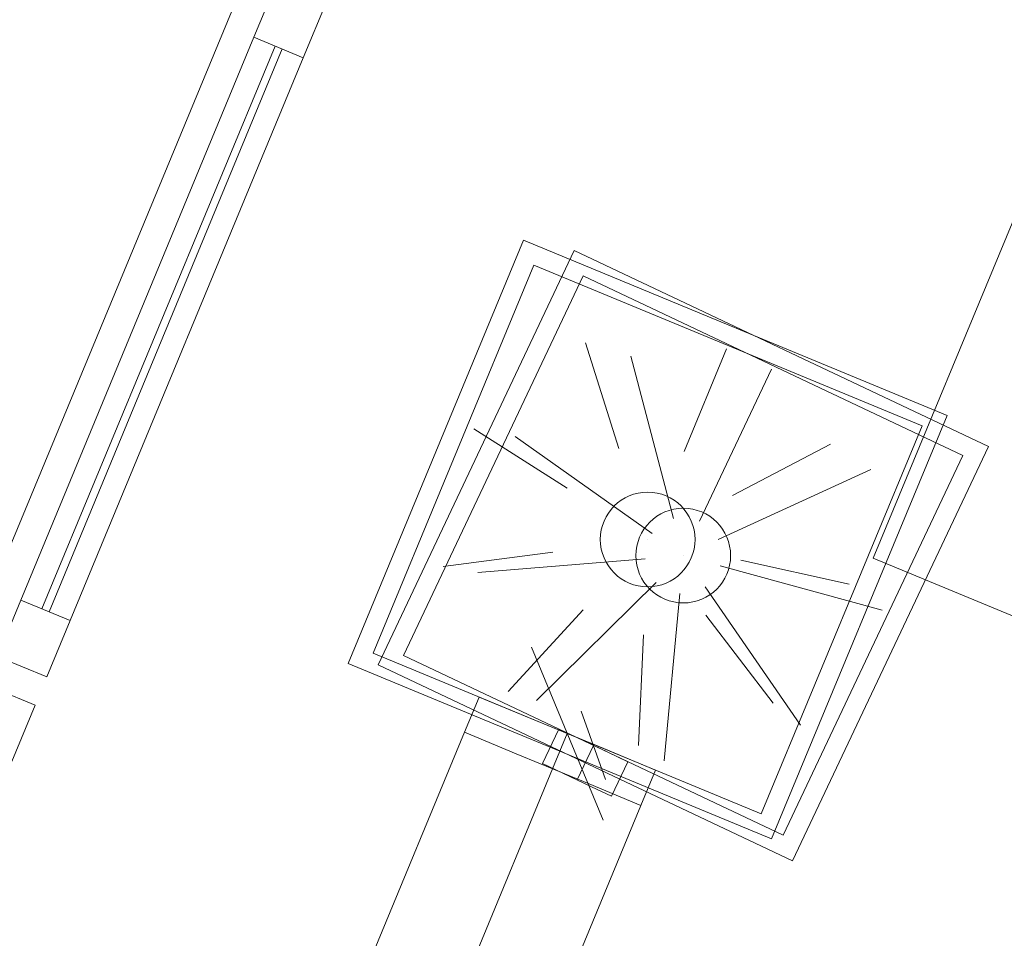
# Model space of a CAD drawing. Header units: metres. Extents: x -80 to 1923, y -189 to 69.
# Tile 93 of 149: x 930.16 to 931.45, y 12.16 to 13.36. Entities that reach past the tile are written whole.
import ezdxf

# ---------------------------------------------------------------- set-up
doc = ezdxf.new("R2010")
doc.units = ezdxf.units.M
doc.header["$MEASUREMENT"] = 0
doc.linetypes.add('STRICHPUNKT2', pattern=[12.7, 6.35, -3.175, 0, -3.175])
for name, color, linetype in [('70 Lüftung', 7, 'Continuous'), ('Neubau_10 Wand außen', 7, 'Continuous'), ('Neubau_50 Möblierung', 7, 'Continuous')]:
    doc.layers.add(name, color=color, linetype=linetype)

# ---------------------------------------------------------------- blocks, each defined once
blk = doc.blocks.new('4 Flügelfenster 1+2+1 27_2')
at = {"layer": 'Neubau_10 Wand außen', "color": 7, "linetype": 'Continuous', "lineweight": 13}
for p, q in [((0.8675, 0.04), (0.9475, 0.04)), ((0.9475, 0.04), (0.9475, -0.03)), ((0.9875, -0.03), (0.9875, 0.04)), ((0.9875, 0.04), (1.0675, 0.04)), ((1.0675, 0.04), (1.0675, -0.03)), ((1.865, -0.03), (1.865, 0.04)), ((1.865, 0.04), (1.945, 0.04)), ((1.0675, 0.01), (1.865, 0.01)), ((1.865, 0), (1.0675, 0)), ((1.0675, -0.03), (0.9875, -0.03)), ((1.945, -0.03), (1.865, -0.03))]:
    blk.add_line(p, q, dxfattribs=at)
at = {"layer": 'Neubau_10 Wand außen', "color": 7, "linetype": 'Continuous', "lineweight": 9}
for p, q in [((1.0675, 0.04), (1.865, 0.04)), ((1.865, -0.03), (1.0675, -0.03)), ((1.925, -0.07), (1.0075, -0.07))]:
    blk.add_line(p, q, dxfattribs=at)
blk = doc.blocks.new('Schultisch 27[162]_1', base_point=(932.387, 12.1956))
at = {"layer": 'Neubau_50 Möblierung', "color": 8, "linetype": 'Continuous', "lineweight": 18, "flags": 128}
blk.add_lwpolyline([(932.387, 12.1956), (931.2783, 12.6548), (931.4697, 13.1167), (932.5783, 12.6575)], close=True, dxfattribs=at)

msp = doc.modelspace()

# ---------------------------------------------------------------- linework, layer by layer
at = {"layer": '70 Lüftung', "color": 253, "linetype": 'Continuous', "lineweight": 18, "true_color": 0xaaaaaa}
for p, q in [((930.5911, 12.517), (930.8207, 13.0713)), ((931.375, 12.8417), (930.8207, 13.0713)), ((930.6303, 12.5154), (930.8869, 13.0578)), ((931.4292, 12.8011), (930.8869, 13.0578)), ((930.6238, 12.5305), (930.8343, 13.0387)), ((931.3424, 12.8282), (930.8343, 13.0387)), ((930.6635, 12.5273), (930.8988, 13.0245)), ((931.3959, 12.7892), (930.8988, 13.0245)), ((930.9019, 12.9369), (930.9455, 12.7986)), ((931.0864, 12.9288), (931.0309, 12.7948)), ((930.9613, 12.9195), (931.0171, 12.7067)), ((931.1452, 12.9023), (931.0511, 12.7035)), ((931.1454, 12.2874), (931.375, 12.8417)), ((931.1319, 12.3201), (931.3424, 12.8282)), ((930.7554, 12.8244), (930.8777, 12.7465)), ((930.8095, 12.8144), (930.989, 12.6872)), ((931.2226, 12.804), (931.094, 12.7371)), ((931.1726, 12.2588), (931.4292, 12.8011)), ((931.1607, 12.2921), (931.3959, 12.7892)), ((931.2751, 12.771), (931.0752, 12.6792)), ((930.9831, 12.6794), (930.9831, 12.6794)), ((930.7154, 12.6441), (930.8591, 12.663)), ((931.0297, 12.6583), (931.0298, 12.6583)), ((930.7606, 12.6363), (930.9799, 12.6542)), ((931.2901, 12.5869), (931.078, 12.6451)), ((931.2467, 12.6209), (931.1051, 12.6523)), ((930.8378, 12.4684), (930.9942, 12.6231)), ((931.0047, 12.3894), (931.0251, 12.6085)), ((931.1834, 12.4362), (931.0582, 12.6172)), ((930.8007, 12.4803), (930.8986, 12.5872)), ((931.1474, 12.4652), (931.0592, 12.5802)), ((930.9713, 12.4096), (930.9776, 12.5545)), ((931.1319, 12.3201), (930.6238, 12.5305)), ((930.9247, 12.3121), (930.831, 12.5385)), ((931.1454, 12.2874), (930.5911, 12.517)), ((931.1607, 12.2921), (930.6635, 12.5273)), ((931.1726, 12.2588), (930.6303, 12.5154)), ((930.7624, 12.4731), (930.7432, 12.4269)), ((930.7624, 12.4731), (930.83, 12.4451)), ((930.9281, 12.365), (930.8961, 12.4544)), ((930.83, 12.4451), (930.9257, 12.4055)), ((930.7432, 12.4269), (930.8109, 12.3989)), ((930.8669, 12.4311), (930.8455, 12.3859)), ((930.8669, 12.4311), (930.8934, 12.4186)), ((930.8934, 12.4186), (930.9308, 12.4009)), ((930.9257, 12.4055), (930.9933, 12.3775)), ((930.9308, 12.4009), (930.9573, 12.3883)), ((930.8109, 12.3989), (930.9065, 12.3593)), ((930.9359, 12.3431), (930.9573, 12.3883)), ((930.8455, 12.3859), (930.872, 12.3734)), ((930.9742, 12.3313), (930.9933, 12.3775)), ((930.872, 12.3734), (930.9095, 12.3557)), ((930.9065, 12.3593), (930.9742, 12.3313)), ((930.9095, 12.3557), (930.9359, 12.3431))]:
    msp.add_line(p, q, dxfattribs=at)
at = {"layer": '70 Lüftung', "color": 5, "linetype": 'Continuous', "lineweight": 18}
for p, q in [((930.7432, 12.4269), (930.5508, 11.9623)), ((930.7432, 12.4269), (930.8109, 12.3989)), ((930.8109, 12.3989), (930.9065, 12.3593)), ((930.9065, 12.3593), (930.9742, 12.3313)), ((930.7817, 11.8666), (930.9742, 12.3313))]:
    msp.add_line(p, q, dxfattribs=at)
at = {"layer": '70 Lüftung', "color": 253, "linetype": 'STRICHPUNKT2', "lineweight": 18, "true_color": 0xaaaaaa}
for p, q in [((930.8587, 12.3791), (930.8778, 12.4253)), ((930.8907, 12.3645), (930.9121, 12.4097))]:
    msp.add_line(p, q, dxfattribs=at)
at = {"layer": '70 Lüftung', "color": 5, "linetype": 'STRICHPUNKT2', "lineweight": 18}
msp.add_line((930.8587, 12.3791), (930.6662, 11.9144), dxfattribs=at)
at = {"layer": '70 Lüftung', "color": 253, "linetype": 'Continuous', "lineweight": 18, "true_color": 0xaaaaaa}
for centre in [(930.9831, 12.6794), (931.0297, 12.6583)]:
    msp.add_circle(centre, 0.062, dxfattribs=at)

# ---------------------------------------------------------------- block references
at = {"layer": 'Neubau_10 Wand außen', "color": 7, "linetype": 'Continuous', "lineweight": 9, "xscale": -1, "rotation": 247.4999999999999}
msp.add_blockref('4 Flügelfenster 1+2+1 27_2', (929.7817, 11.6024), dxfattribs=at)
at = {"layer": 'Neubau_50 Möblierung', "color": 8, "linetype": 'Continuous', "lineweight": 18}
msp.add_blockref('Schultisch 27[162]_1', (932.387, 12.1956), dxfattribs=at)

doc.saveas('drawing.dxf')
